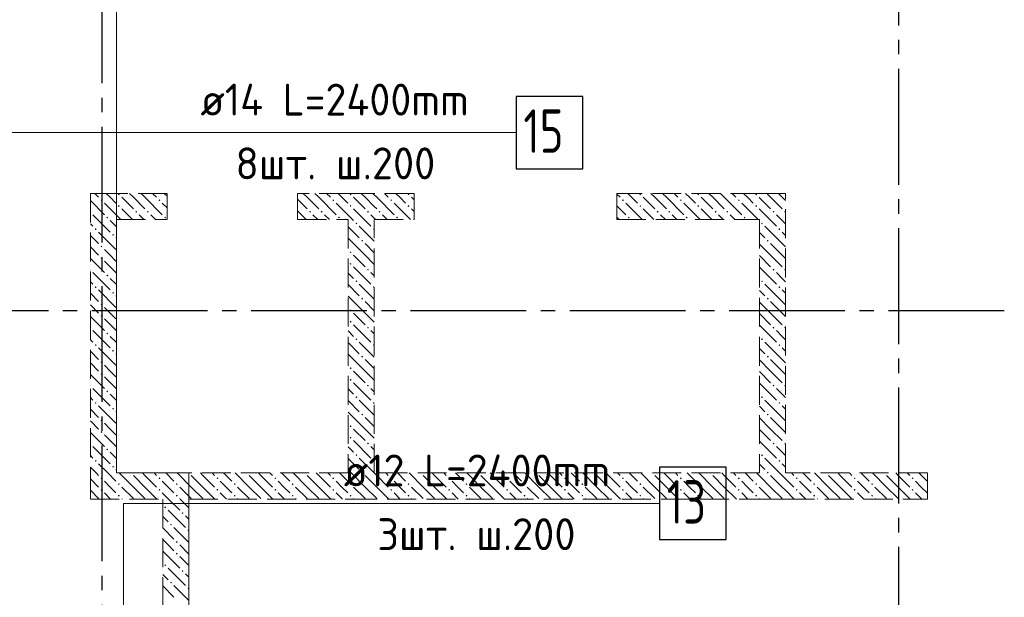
# Model space of a CAD drawing. Header units: millimetres. Extents: x 0 to 43617, y 0 to 59400.
# Tile 20 of 23: x 15756 to 22554, y 44272 to 48259. Entities that reach past the tile are written whole.
import ezdxf

# ---------------------------------------------------------------- set-up
doc = ezdxf.new("R2010")
doc.units = ezdxf.units.MM
doc.linetypes.add('______2', pattern=[270, 200, -70])
doc.linetypes.add('______5', pattern=[1100, 800, -100, 100, -100])
for name, color, linetype, lineweight in [('ДОП Верх по Х', 7, 'Continuous', 25), ('ЖБ Перекрытие верхний уровень', 7, 'Continuous', 35), ('ЖБ Стена верхний уровень', 7, 'Continuous', 35), ('Оси', 40, '______5', 18), ('Позиционная метка номер позиции', 7, 'Continuous', 13)]:
    doc.layers.add(name, color=color, linetype=linetype, lineweight=lineweight)
doc.styles.add('ISOCPEUR', font='txt')

msp = doc.modelspace()

# ---------------------------------------------------------------- hatches: boundary and pattern name
at = {"layer": 'ЖБ Стена верхний уровень', "linetype": 'Continuous', "lineweight": 18, "transparency": 33554687}
for points in [[(16434.5, 47053.1), (16440.9, 47059.6), (16447.4, 47053.1), (16440.9, 47046.6)], [(18034.5, 47053.1), (18040.9, 47059.6), (18047.4, 47053.1), (18040.9, 47046.6)], [(18434.5, 47053.1), (18440.9, 47059.6), (18447.4, 47053.1), (18440.9, 47046.6)], [(20034.5, 47053.1), (20040.9, 47059.6), (20047.4, 47053.1), (20040.9, 47046.6)], [(20434.5, 47053.1), (20440.9, 47059.6), (20447.4, 47053.1), (20440.9, 47046.6)], [(20834.5, 47053.1), (20840.9, 47059.6), (20847.4, 47053.1), (20840.9, 47046.6)], [(16314.5, 47013.1), (16321, 47019.6), (16327.5, 47013.1), (16321, 47006.6)], [(16434.5, 46973.1), (16440.9, 46979.6), (16447.4, 46973.1), (16440.9, 46966.6)], [(16714.5, 47013.1), (16721, 47019.6), (16727.5, 47013.1), (16721, 47006.6)], [(17914.5, 47013.1), (17921, 47019.6), (17927.5, 47013.1), (17921, 47006.6)], [(18034.5, 46973.1), (18040.9, 46979.6), (18047.4, 46973.1), (18040.9, 46966.6)], [(18314.5, 47013.1), (18321, 47019.6), (18327.4, 47013.1), (18321, 47006.6)], [(18434.5, 46973.1), (18440.9, 46979.6), (18447.4, 46973.1), (18440.9, 46966.6)], [(19914.5, 47013.1), (19921, 47019.6), (19927.4, 47013.1), (19921, 47006.6)], [(20034.5, 46973.1), (20040.9, 46979.6), (20047.4, 46973.1), (20040.9, 46966.6)], [(20314.5, 47013.1), (20321, 47019.6), (20327.4, 47013.1), (20321, 47006.6)], [(20434.5, 46973.1), (20440.9, 46979.6), (20447.4, 46973.1), (20440.9, 46966.6)], [(20714.5, 47013.1), (20721, 47019.6), (20727.4, 47013.1), (20721, 47006.6)], [(20834.5, 46973.1), (20840.9, 46979.6), (20847.4, 46973.1), (20840.9, 46966.6)], [(16244, 46936.6), (16247.4, 46933.1), (16244, 46929.7)], [(16554.4, 46933.1), (16560.9, 46939.6), (16567.4, 46933.1), (16560.9, 46926.6)], [(16634.5, 46933.1), (16640.9, 46939.6), (16647.4, 46933.1), (16640.9, 46926.6)], [(17754.4, 46933.1), (17760.9, 46939.6), (17767.4, 46933.1), (17760.9, 46926.6)], [(17834.5, 46933.1), (17840.9, 46939.6), (17847.4, 46933.1), (17840.9, 46926.6)], [(18154.4, 46933.1), (18160.9, 46939.6), (18167.4, 46933.1), (18160.9, 46926.6)], [(18234.5, 46933.1), (18240.9, 46939.6), (18247.4, 46933.1), (18240.9, 46926.6)], [(20154.4, 46933.1), (20160.9, 46939.6), (20167.4, 46933.1), (20160.9, 46926.6)], [(20234.5, 46933.1), (20240.9, 46939.6), (20247.4, 46933.1), (20240.9, 46926.6)], [(20554.4, 46933.1), (20560.9, 46939.6), (20567.4, 46933.1), (20560.9, 46926.6)], [(20634.5, 46933.1), (20640.9, 46939.6), (20647.4, 46933.1), (20640.9, 46926.6)], [(20954.4, 46933.1), (20960.9, 46939.6), (20967.4, 46933.1), (20960.9, 46926.6)], [(21034.5, 46933.1), (21040.9, 46939.6), (21044, 46936.6), (21044, 46929.7), (21040.9, 46926.6)], [(16354.4, 46893.1), (16360.9, 46899.6), (16367.4, 46893.1), (16360.9, 46886.6)], [(16754.4, 46893.1), (16760.9, 46899.6), (16767.4, 46893.1), (16760.9, 46886.6)], [(17954.4, 46893.1), (17960.9, 46899.6), (17967.4, 46893.1), (17960.9, 46886.6)], [(18074.5, 46853.1), (18081, 46859.6), (18087.5, 46853.1), (18081, 46846.6)], [(18354.4, 46893.1), (18360.9, 46899.6), (18367.4, 46893.1), (18360.9, 46886.6)], [(19954.4, 46893.1), (19960.9, 46899.6), (19967.4, 46893.1), (19960.9, 46886.6)], [(20354.4, 46893.1), (20360.9, 46899.6), (20367.4, 46893.1), (20360.9, 46886.6)], [(20754.4, 46893.1), (20760.9, 46899.6), (20767.4, 46893.1), (20760.9, 46886.6)], [(20874.5, 46853.1), (20881, 46859.6), (20887.5, 46853.1), (20881, 46846.6)], [(16274.5, 46813.1), (16281, 46819.6), (16287.5, 46813.1), (16281, 46806.6)], [(16394.5, 46773.1), (16401, 46779.6), (16407.5, 46773.1), (16401, 46766.6)], [(18194.5, 46813.1), (18201, 46819.6), (18204, 46816.6), (18204, 46809.7), (18201, 46806.6)], [(20994.5, 46813.1), (21001, 46819.6), (21007.5, 46813.1), (21001, 46806.6)], [(18114.5, 46733.1), (18121, 46739.6), (18127.5, 46733.1), (18121, 46726.6)], [(20914.5, 46733.1), (20921, 46739.6), (20927.4, 46733.1), (20921, 46726.6)], [(16314.5, 46693.1), (16321, 46699.6), (16327.5, 46693.1), (16321, 46686.6)], [(18034.5, 46653.1), (18040.9, 46659.6), (18047.4, 46653.1), (18040.9, 46646.6)], [(16314.5, 46613.1), (16321, 46619.6), (16327.5, 46613.1), (16321, 46606.6)], [(18034.5, 46573.1), (18040.9, 46579.6), (18047.4, 46573.1), (18040.9, 46566.6)], [(16244, 46536.6), (16247.4, 46533.1), (16244, 46529.7)], [(16354.4, 46493.1), (16360.9, 46499.6), (16367.4, 46493.1), (16360.9, 46486.6)], [(18154.4, 46533.1), (18160.9, 46539.6), (18167.4, 46533.1), (18160.9, 46526.6)], [(20954.4, 46533.1), (20960.9, 46539.6), (20967.4, 46533.1), (20960.9, 46526.6)], [(21034.5, 46533.1), (21040.9, 46539.6), (21044, 46536.6), (21044, 46529.7), (21040.9, 46526.6)], [(18074.5, 46453.1), (18081, 46459.6), (18087.5, 46453.1), (18081, 46446.6)], [(20874.5, 46453.1), (20881, 46459.6), (20887.5, 46453.1), (20881, 46446.6)], [(16274.5, 46413.1), (16281, 46419.6), (16287.5, 46413.1), (16281, 46406.6)], [(16394.5, 46373.1), (16401, 46379.6), (16407.5, 46373.1), (16401, 46366.6)], [(18194.5, 46413.1), (18201, 46419.6), (18204, 46416.6), (18204, 46409.7), (18201, 46406.6)], [(20994.5, 46413.1), (21001, 46419.6), (21007.5, 46413.1), (21001, 46406.6)], [(16314.5, 46293.1), (16321, 46299.6), (16327.5, 46293.1), (16321, 46286.6)], [(18114.5, 46333.1), (18121, 46339.6), (18127.5, 46333.1), (18121, 46326.6)], [(20914.5, 46333.1), (20921, 46339.6), (20927.4, 46333.1), (20921, 46326.6)], [(18034.5, 46253.1), (18040.9, 46259.6), (18047.4, 46253.1), (18040.9, 46246.6)], [(16314.5, 46213.1), (16321, 46219.6), (16327.5, 46213.1), (16321, 46206.6)], [(18034.5, 46173.1), (18040.9, 46179.6), (18047.4, 46173.1), (18040.9, 46166.6)], [(16244, 46136.6), (16247.4, 46133.1), (16244, 46129.7)], [(16354.4, 46093.1), (16360.9, 46099.6), (16367.4, 46093.1), (16360.9, 46086.6)], [(18154.4, 46133.1), (18160.9, 46139.6), (18167.4, 46133.1), (18160.9, 46126.6)], [(20954.4, 46133.1), (20960.9, 46139.6), (20967.4, 46133.1), (20960.9, 46126.6)], [(21034.5, 46133.1), (21040.9, 46139.6), (21044, 46136.6), (21044, 46129.7), (21040.9, 46126.6)], [(18074.5, 46053.1), (18081, 46059.6), (18087.5, 46053.1), (18081, 46046.6)], [(20874.5, 46053.1), (20881, 46059.6), (20887.5, 46053.1), (20881, 46046.6)], [(16274.5, 46013.1), (16281, 46019.6), (16287.5, 46013.1), (16281, 46006.6)], [(16394.5, 45973.1), (16401, 45979.6), (16407.5, 45973.1), (16401, 45966.6)], [(18194.5, 46013.1), (18201, 46019.6), (18204, 46016.6), (18204, 46009.7), (18201, 46006.6)], [(20994.5, 46013.1), (21001, 46019.6), (21007.5, 46013.1), (21001, 46006.6)], [(16314.5, 45893.1), (16321, 45899.6), (16327.5, 45893.1), (16321, 45886.6)], [(18114.5, 45933.1), (18121, 45939.6), (18127.5, 45933.1), (18121, 45926.6)], [(20914.5, 45933.1), (20921, 45939.6), (20927.4, 45933.1), (20921, 45926.6)], [(16314.5, 45813.1), (16321, 45819.6), (16327.5, 45813.1), (16321, 45806.6)], [(18034.5, 45853.1), (18040.9, 45859.6), (18047.4, 45853.1), (18040.9, 45846.6)], [(18034.5, 45773.1), (18040.9, 45779.6), (18047.4, 45773.1), (18040.9, 45766.6)], [(16244, 45736.6), (16247.4, 45733.1), (16244, 45729.7)], [(16354.4, 45693.1), (16360.9, 45699.6), (16367.4, 45693.1), (16360.9, 45686.6)], [(18154.4, 45733.1), (18160.9, 45739.6), (18167.4, 45733.1), (18160.9, 45726.6)], [(20954.4, 45733.1), (20960.9, 45739.6), (20967.4, 45733.1), (20960.9, 45726.6)], [(21034.5, 45733.1), (21040.9, 45739.6), (21044, 45736.6), (21044, 45729.7), (21040.9, 45726.6)], [(16274.5, 45613.1), (16281, 45619.6), (16287.5, 45613.1), (16281, 45606.6)], [(18074.5, 45653.1), (18081, 45659.6), (18087.5, 45653.1), (18081, 45646.6)], [(18194.5, 45613.1), (18201, 45619.6), (18204, 45616.6), (18204, 45609.7), (18201, 45606.6)], [(20874.5, 45653.1), (20881, 45659.6), (20887.5, 45653.1), (20881, 45646.6)], [(20994.5, 45613.1), (21001, 45619.6), (21007.5, 45613.1), (21001, 45606.6)], [(16394.5, 45573.1), (16401, 45579.6), (16407.5, 45573.1), (16401, 45566.6)], [(16314.5, 45493.1), (16321, 45499.6), (16327.5, 45493.1), (16321, 45486.6)], [(18114.5, 45533.1), (18121, 45539.6), (18127.5, 45533.1), (18121, 45526.6)], [(20914.5, 45533.1), (20921, 45539.6), (20927.4, 45533.1), (20921, 45526.6)], [(16314.5, 45413.1), (16321, 45419.6), (16327.5, 45413.1), (16321, 45406.6)], [(18034.5, 45453.1), (18040.9, 45459.6), (18047.4, 45453.1), (18040.9, 45446.6)], [(18034.5, 45373.1), (18040.9, 45379.6), (18047.4, 45373.1), (18040.9, 45366.6)], [(16244, 45336.6), (16247.4, 45333.1), (16244, 45329.7)], [(16354.4, 45293.1), (16360.9, 45299.6), (16367.4, 45293.1), (16360.9, 45286.6)], [(18154.4, 45333.1), (18160.9, 45339.6), (18167.4, 45333.1), (18160.9, 45326.6)], [(20954.4, 45333.1), (20960.9, 45339.6), (20967.4, 45333.1), (20960.9, 45326.6)], [(21034.5, 45333.1), (21040.9, 45339.6), (21044, 45336.6), (21044, 45329.7), (21040.9, 45326.6)], [(16274.5, 45213.1), (16281, 45219.6), (16287.5, 45213.1), (16281, 45206.6)], [(18074.5, 45253.1), (18081, 45259.6), (18087.5, 45253.1), (18081, 45246.6)], [(18194.5, 45213.1), (18201, 45219.6), (18204, 45216.6), (18204, 45209.7), (18201, 45206.6)], [(20874.5, 45253.1), (20881, 45259.6), (20887.5, 45253.1), (20881, 45246.6)], [(20994.5, 45213.1), (21001, 45219.6), (21007.5, 45213.1), (21001, 45206.6)], [(16394.5, 45173.1), (16401, 45179.6), (16407.5, 45173.1), (16401, 45166.6)], [(18114.5, 45133.1), (18121, 45139.6), (18127.5, 45133.1), (18124.3, 45130), (18117.6, 45130)], [(20914.5, 45133.1), (20921, 45139.6), (20927.4, 45133.1), (20921, 45126.6)], [(16314.5, 45093.1), (16321, 45099.6), (16327.5, 45093.1), (16321, 45086.6)], [(16524.3, 45130), (16521, 45126.6), (16517.6, 45130)], [(16714.5, 45093.1), (16721, 45099.6), (16727.5, 45093.1), (16721, 45086.6)], [(16924.3, 45130), (16921, 45126.6), (16917.6, 45130)], [(17114.5, 45093.1), (17121, 45099.6), (17127.5, 45093.1), (17121, 45086.6)], [(17324.3, 45130), (17321, 45126.6), (17317.6, 45130)], [(17514.5, 45093.1), (17521, 45099.6), (17527.5, 45093.1), (17521, 45086.6)], [(17724.3, 45130), (17721, 45126.6), (17717.6, 45130)], [(17914.5, 45093.1), (17921, 45099.6), (17927.5, 45093.1), (17921, 45086.6)], [(18124.3, 45130), (18121, 45126.6), (18117.6, 45130)], [(18314.5, 45093.1), (18321, 45099.6), (18327.4, 45093.1), (18321, 45086.6)], [(18524.3, 45130), (18521, 45126.6), (18517.6, 45130)], [(18714.5, 45093.1), (18721, 45099.6), (18727.4, 45093.1), (18721, 45086.6)], [(18924.3, 45130), (18921, 45126.6), (18917.6, 45130)], [(19114.5, 45093.1), (19121, 45099.6), (19127.4, 45093.1), (19121, 45086.6)], [(19324.3, 45130), (19321, 45126.6), (19317.6, 45130)], [(19514.5, 45093.1), (19521, 45099.6), (19527.4, 45093.1), (19521, 45086.6)], [(19724.3, 45130), (19721, 45126.6), (19717.6, 45130)], [(19914.5, 45093.1), (19921, 45099.6), (19927.4, 45093.1), (19921, 45086.6)], [(20124.3, 45130), (20121, 45126.6), (20117.6, 45130)], [(20314.5, 45093.1), (20321, 45099.6), (20327.4, 45093.1), (20321, 45086.6)], [(20524.3, 45130), (20521, 45126.6), (20517.6, 45130)], [(20714.5, 45093.1), (20721, 45099.6), (20727.4, 45093.1), (20721, 45086.6)], [(21114.5, 45093.1), (21121, 45099.6), (21127.4, 45093.1), (21121, 45086.6)], [(21324.3, 45130), (21321, 45126.6), (21317.6, 45130)], [(21514.5, 45093.1), (21521, 45099.6), (21527.4, 45093.1), (21521, 45086.6)], [(21724.3, 45130), (21721, 45126.6), (21717.6, 45130)], [(21914.5, 45093.1), (21921, 45099.6), (21927.4, 45093.1), (21921, 45086.6)], [(16314.5, 45013.1), (16321, 45019.6), (16327.5, 45013.1), (16321, 45006.6)], [(16434.5, 45053.1), (16440.9, 45059.6), (16447.4, 45053.1), (16440.9, 45046.6)], [(16714.5, 45013.1), (16721, 45019.6), (16727.5, 45013.1), (16721, 45006.6)], [(16834.5, 45053.1), (16840.9, 45059.6), (16847.4, 45053.1), (16840.9, 45046.6)], [(17114.5, 45013.1), (17121, 45019.6), (17127.5, 45013.1), (17121, 45006.6)], [(17234.5, 45053.1), (17240.9, 45059.6), (17247.4, 45053.1), (17240.9, 45046.6)], [(17514.5, 45013.1), (17521, 45019.6), (17527.5, 45013.1), (17521, 45006.6)], [(17634.5, 45053.1), (17640.9, 45059.6), (17647.4, 45053.1), (17640.9, 45046.6)], [(17914.5, 45013.1), (17921, 45019.6), (17927.5, 45013.1), (17921, 45006.6)], [(18034.5, 45053.1), (18040.9, 45059.6), (18047.4, 45053.1), (18040.9, 45046.6)], [(18314.5, 45013.1), (18321, 45019.6), (18327.4, 45013.1), (18321, 45006.6)], [(18434.5, 45053.1), (18440.9, 45059.6), (18447.4, 45053.1), (18440.9, 45046.6)], [(18714.5, 45013.1), (18721, 45019.6), (18727.4, 45013.1), (18721, 45006.6)], [(18834.5, 45053.1), (18840.9, 45059.6), (18847.4, 45053.1), (18840.9, 45046.6)], [(19114.5, 45013.1), (19121, 45019.6), (19127.4, 45013.1), (19121, 45006.6)], [(19234.5, 45053.1), (19240.9, 45059.6), (19247.4, 45053.1), (19240.9, 45046.6)], [(19514.5, 45013.1), (19521, 45019.6), (19527.4, 45013.1), (19521, 45006.6)], [(19634.5, 45053.1), (19640.9, 45059.6), (19647.4, 45053.1), (19640.9, 45046.6)], [(19914.5, 45013.1), (19921, 45019.6), (19927.4, 45013.1), (19921, 45006.6)], [(20034.5, 45053.1), (20040.9, 45059.6), (20047.4, 45053.1), (20040.9, 45046.6)], [(20314.5, 45013.1), (20321, 45019.6), (20327.4, 45013.1), (20321, 45006.6)], [(20434.5, 45053.1), (20440.9, 45059.6), (20447.4, 45053.1), (20440.9, 45046.6)], [(20714.5, 45013.1), (20721, 45019.6), (20727.4, 45013.1), (20721, 45006.6)], [(20834.5, 45053.1), (20840.9, 45059.6), (20847.4, 45053.1), (20840.9, 45046.6)], [(21114.5, 45013.1), (21121, 45019.6), (21127.4, 45013.1), (21121, 45006.6)], [(21234.5, 45053.1), (21240.9, 45059.6), (21247.4, 45053.1), (21240.9, 45046.6)], [(21514.5, 45013.1), (21521, 45019.6), (21527.4, 45013.1), (21521, 45006.6)], [(21634.5, 45053.1), (21640.9, 45059.6), (21647.4, 45053.1), (21640.9, 45046.6)], [(21914.5, 45013.1), (21921, 45019.6), (21927.4, 45013.1), (21921, 45006.6)], [(16434.5, 44973.1), (16440.9, 44979.6), (16447.4, 44973.1), (16440.9, 44966.6)], [(16834.5, 44973.1), (16840.9, 44979.6), (16847.4, 44973.1), (16840.9, 44966.6)], [(17234.5, 44973.1), (17240.9, 44979.6), (17247.4, 44973.1), (17240.9, 44966.6)], [(17634.5, 44973.1), (17640.9, 44979.6), (17647.4, 44973.1), (17640.9, 44966.6)], [(18034.5, 44973.1), (18040.9, 44979.6), (18047.4, 44973.1), (18040.9, 44966.6)], [(18434.5, 44973.1), (18440.9, 44979.6), (18447.4, 44973.1), (18440.9, 44966.6)], [(18834.5, 44973.1), (18840.9, 44979.6), (18847.4, 44973.1), (18840.9, 44966.6)], [(19234.5, 44973.1), (19240.9, 44979.6), (19247.4, 44973.1), (19240.9, 44966.6)], [(19634.5, 44973.1), (19640.9, 44979.6), (19647.4, 44973.1), (19640.9, 44966.6)], [(20034.5, 44973.1), (20040.9, 44979.6), (20047.4, 44973.1), (20040.9, 44966.6)], [(20434.5, 44973.1), (20440.9, 44979.6), (20447.4, 44973.1), (20440.9, 44966.6)], [(20834.5, 44973.1), (20840.9, 44979.6), (20847.4, 44973.1), (20840.9, 44966.6)], [(21234.5, 44973.1), (21240.9, 44979.6), (21247.4, 44973.1), (21240.9, 44966.6)], [(21634.5, 44973.1), (21640.9, 44979.6), (21647.4, 44973.1), (21640.9, 44966.6)], [(16754.4, 44893.1), (16760.9, 44899.6), (16767.4, 44893.1), (16760.9, 44886.6)], [(16874.5, 44853.1), (16881, 44859.6), (16887.5, 44853.1), (16881, 44846.6)], [(16794.5, 44773.1), (16801, 44779.6), (16807.5, 44773.1), (16801, 44766.6)], [(16914.5, 44733.1), (16921, 44739.6), (16924, 44736.6), (16924, 44729.7), (16921, 44726.6)], [(16834.5, 44653.1), (16840.9, 44659.6), (16847.4, 44653.1), (16840.9, 44646.6)], [(16834.5, 44573.1), (16840.9, 44579.6), (16847.4, 44573.1), (16840.9, 44566.6)], [(16754.4, 44493.1), (16760.9, 44499.6), (16767.4, 44493.1), (16760.9, 44486.6)], [(16874.5, 44453.1), (16881, 44459.6), (16887.5, 44453.1), (16881, 44446.6)], [(16794.5, 44373.1), (16801, 44379.6), (16807.5, 44373.1), (16801, 44366.6)], [(16914.5, 44333.1), (16921, 44339.6), (16924, 44336.6), (16924, 44329.7), (16921, 44326.6)]]:
    msp.add_hatch(color=7, dxfattribs=at).paths.add_polyline_path(points, flags=16)

# ---------------------------------------------------------------- linework, layer by layer
at = {"layer": 'ДОП Верх по Х', "color": 7, "linetype": 'Continuous', "lineweight": 13, "transparency": 33554687}
for p, q in [((16984, 47480), (19114, 47480)), ((17974, 44920), (20082, 44920))]:
    msp.add_line(p, q, dxfattribs=at)
at = {"layer": 'ДОП Верх по Х', "color": 7, "linetype": 'Continuous', "lineweight": 25, "transparency": 33554687}
for points in [[(19184, 47230), (19644, 47230), (19644, 47730), (19184, 47730), (19184, 47230)], [(20174, 44670), (20634, 44670), (20634, 45170), (20174, 45170), (20174, 44670)]]:
    msp.add_lwpolyline(points, dxfattribs=at)
at = {"layer": 'ЖБ Перекрытие верхний уровень', "color": 7, "linetype": 'Continuous', "lineweight": 18, "transparency": 33554687}
for p, q in [((16424, 45130), (16424, 50080)), ((16924, 45130), (16424, 45130)), ((16924, 42420), (16924, 45130))]:
    msp.add_line(p, q, dxfattribs=at)
at = {"layer": 'ЖБ Стена верхний уровень', "color": 251, "linetype": '______2', "lineweight": 13, "true_color": 0x656565, "transparency": 33554687}
for p, q in [((16424, 47060), (16244, 47060)), ((16244, 47060), (16244, 45130)), ((16774, 47060), (16424, 47060)), ((16774, 47060), (16774, 46880)), ((17674, 46880), (17674, 47060)), ((18024, 47060), (17674, 47060)), ((18204, 47060), (18024, 47060)), ((18479, 47060), (18204, 47060)), ((18479, 47060), (18479, 46880)), ((19879, 46880), (19879, 47060)), ((20864, 47060), (19879, 47060)), ((21044, 47060), (20864, 47060)), ((21044, 45130), (21044, 47060)), ((16424, 45130), (16424, 46880)), ((16424, 46880), (16774, 46880)), ((17674, 46880), (18024, 46880)), ((18024, 46880), (18024, 45130)), ((18204, 46880), (18479, 46880)), ((18204, 45130), (18204, 46880)), ((19879, 46880), (20864, 46880)), ((20864, 46880), (20864, 45130)), ((16244, 45130), (16244, 44950)), ((18024, 45130), (16424, 45130)), ((20864, 45130), (18204, 45130)), ((22024, 45130), (21044, 45130)), ((22024, 44950), (22024, 45130)), ((16244, 44950), (16744, 44950)), ((16744, 44950), (16744, 42420)), ((16924, 44950), (18024, 44950)), ((16924, 42420), (16924, 44950)), ((18024, 44950), (20864, 44950)), ((20864, 44950), (21044, 44950)), ((21044, 44950), (22024, 44950))]:
    msp.add_line(p, q, dxfattribs=at)
at = {"layer": 'ЖБ Стена верхний уровень', "color": 9, "linetype": 'Continuous', "lineweight": 18, "true_color": 0xc7c7c7, "transparency": 33554687}
for p, q in [((16274.1, 47060), (16301, 47033.1)), ((16381, 47033.1), (16354.1, 47060)), ((16540.9, 47033.1), (16514.1, 47060)), ((16594.1, 47060), (16621, 47033.1)), ((16674.1, 47060), (16701, 47033.1)), ((16774, 47040.1), (16754.1, 47060)), ((17740.9, 47033.1), (17714.1, 47060)), ((17794.1, 47060), (17821, 47033.1)), ((17874.1, 47060), (17901, 47033.1)), ((17981, 47033.1), (17954.1, 47060)), ((18140.9, 47033.1), (18114.1, 47060)), ((18194.1, 47060), (18204, 47050.1)), ((18204, 47050.1), (18221, 47033.1)), ((18274.1, 47060), (18301, 47033.1)), ((18381, 47033.1), (18354.1, 47060)), ((19879, 47055.1), (19901, 47033.1)), ((19981, 47033.1), (19954.1, 47060)), ((20140.9, 47033.1), (20114.1, 47060)), ((20194.1, 47060), (20221, 47033.1)), ((20274.1, 47060), (20301, 47033.1)), ((20381, 47033.1), (20354.1, 47060)), ((20540.9, 47033.1), (20514.1, 47060)), ((20594.1, 47060), (20621, 47033.1)), ((20674.1, 47060), (20701, 47033.1)), ((20781, 47033.1), (20754.1, 47060)), ((20940.9, 47033.1), (20914.1, 47060)), ((20994.1, 47060), (21021, 47033.1)), ((16244, 47010.1), (16340.9, 46913.1)), ((16340.9, 46993.1), (16424, 46910.1)), ((16421, 46993.1), (16381, 47033.1)), ((16460.9, 47033.1), (16540.9, 46953.1)), ((16540.9, 47033.1), (16621, 46953.1)), ((16621, 47033.1), (16740.9, 46913.1)), ((16740.9, 46993.1), (16774, 46960.1)), ((17674, 47020.1), (17740.9, 46953.1)), ((17740.9, 47033.1), (17821, 46953.1)), ((17821, 47033.1), (17940.9, 46913.1)), ((17940.9, 46993.1), (18024, 46910.1)), ((18021, 46993.1), (17981, 47033.1)), ((18060.9, 47033.1), (18140.9, 46953.1)), ((18140.9, 47033.1), (18204, 46970.1)), ((18221, 47033.1), (18340.9, 46913.1)), ((18421, 46993.1), (18381, 47033.1)), ((18460.9, 47033.1), (18479, 47015.1)), ((19879, 46975.1), (19940.9, 46913.1)), ((19940.9, 46993.1), (20054.1, 46880)), ((20021, 46993.1), (19981, 47033.1)), ((20060.9, 47033.1), (20140.9, 46953.1)), ((20140.9, 47033.1), (20221, 46953.1)), ((20221, 47033.1), (20340.9, 46913.1)), ((20340.9, 46993.1), (20454.1, 46880)), ((20421, 46993.1), (20381, 47033.1)), ((20460.9, 47033.1), (20540.9, 46953.1)), ((20540.9, 47033.1), (20621, 46953.1)), ((20621, 47033.1), (20740.9, 46913.1)), ((20740.9, 46993.1), (20854.1, 46880)), ((20821, 46993.1), (20781, 47033.1)), ((20860.9, 47033.1), (20864, 47030.1)), ((20864, 47030.1), (20940.9, 46953.1)), ((20940.9, 47033.1), (21021, 46953.1)), ((21021, 47033.1), (21044, 47010.1)), ((16260.9, 46913.1), (16381, 46793.1)), ((17674, 46940.1), (17734.1, 46880)), ((17814.1, 46880), (17781, 46913.1)), ((17860.9, 46913.1), (17894.1, 46880)), ((18024, 46910.1), (18060.9, 46873.1)), ((18060.9, 46953.1), (18181, 46833.1)), ((18204, 46890.1), (18181, 46913.1)), ((18204, 46970.1), (18221, 46953.1)), ((18460.9, 46953.1), (18479, 46935.1)), ((20060.9, 46953.1), (20134.1, 46880)), ((20214.1, 46880), (20181, 46913.1)), ((20260.9, 46913.1), (20294.1, 46880)), ((20460.9, 46953.1), (20534.1, 46880)), ((20614.1, 46880), (20581, 46913.1)), ((20660.9, 46913.1), (20694.1, 46880)), ((20860.9, 46953.1), (20864, 46950.1)), ((20864, 46950.1), (20981, 46833.1)), ((21021, 46873.1), (20981, 46913.1)), ((16260.9, 46833.1), (16244, 46850.1)), ((16381, 46873.1), (16424, 46830.1)), ((19879, 46895.1), (19894.1, 46880)), ((21044, 46850.1), (21021, 46873.1)), ((16244, 46770.1), (16301, 46713.1)), ((16301, 46793.1), (16421, 46673.1)), ((18024, 46830.1), (18101, 46753.1)), ((18204, 46730.1), (18101, 46833.1)), ((20864, 46790.1), (20901, 46753.1)), ((21021, 46713.1), (20901, 46833.1)), ((21021, 46793.1), (21044, 46770.1)), ((16424, 46750.1), (16421, 46753.1)), ((18140.9, 46633.1), (18024, 46750.1)), ((18140.9, 46713.1), (18204, 46650.1)), ((20940.9, 46633.1), (20864, 46710.1)), ((20940.9, 46713.1), (21021, 46633.1)), ((21021, 46713.1), (21044, 46690.1)), ((16244, 46690.1), (16301, 46633.1)), ((16381, 46633.1), (16340.9, 46673.1)), ((16421, 46593.1), (16381, 46633.1)), ((18060.9, 46633.1), (18140.9, 46553.1)), ((18140.9, 46633.1), (18204, 46570.1)), ((20940.9, 46633.1), (21021, 46553.1)), ((21021, 46633.1), (21044, 46610.1)), ((16244, 46610.1), (16340.9, 46513.1)), ((16340.9, 46593.1), (16424, 46510.1)), ((20864, 46630.1), (20940.9, 46553.1)), ((16260.9, 46513.1), (16381, 46393.1)), ((18024, 46510.1), (18060.9, 46473.1)), ((18060.9, 46553.1), (18181, 46433.1)), ((18204, 46490.1), (18181, 46513.1)), ((20864, 46550.1), (20981, 46433.1)), ((21021, 46473.1), (20981, 46513.1)), ((16260.9, 46433.1), (16244, 46450.1)), ((16381, 46473.1), (16424, 46430.1)), ((18024, 46430.1), (18101, 46353.1)), ((18204, 46330.1), (18101, 46433.1)), ((21021, 46313.1), (20901, 46433.1)), ((21044, 46450.1), (21021, 46473.1)), ((16244, 46370.1), (16301, 46313.1)), ((16301, 46393.1), (16421, 46273.1)), ((20864, 46390.1), (20901, 46353.1)), ((21021, 46393.1), (21044, 46370.1)), ((16424, 46350.1), (16421, 46353.1)), ((18140.9, 46233.1), (18024, 46350.1)), ((18140.9, 46313.1), (18204, 46250.1)), ((20940.9, 46233.1), (20864, 46310.1)), ((20940.9, 46313.1), (21021, 46233.1)), ((21021, 46313.1), (21044, 46290.1)), ((16244, 46290.1), (16301, 46233.1)), ((16381, 46233.1), (16340.9, 46273.1)), ((16421, 46193.1), (16381, 46233.1)), ((18060.9, 46233.1), (18140.9, 46153.1)), ((18140.9, 46233.1), (18204, 46170.1)), ((20864, 46230.1), (20940.9, 46153.1)), ((20940.9, 46233.1), (21021, 46153.1)), ((21021, 46233.1), (21044, 46210.1)), ((16244, 46210.1), (16340.9, 46113.1)), ((16340.9, 46193.1), (16424, 46110.1)), ((16260.9, 46113.1), (16381, 45993.1)), ((18024, 46110.1), (18060.9, 46073.1)), ((18060.9, 46153.1), (18181, 46033.1)), ((18204, 46090.1), (18181, 46113.1)), ((20864, 46150.1), (20981, 46033.1)), ((21021, 46073.1), (20981, 46113.1)), ((16260.9, 46033.1), (16244, 46050.1)), ((16381, 46073.1), (16424, 46030.1)), ((18024, 46030.1), (18101, 45953.1)), ((18204, 45930.1), (18101, 46033.1)), ((21021, 45913.1), (20901, 46033.1)), ((21044, 46050.1), (21021, 46073.1)), ((16244, 45970.1), (16301, 45913.1)), ((16301, 45993.1), (16421, 45873.1)), ((16424, 45950.1), (16421, 45953.1)), ((20864, 45990.1), (20901, 45953.1)), ((21021, 45993.1), (21044, 45970.1)), ((16244, 45890.1), (16301, 45833.1)), ((18140.9, 45833.1), (18024, 45950.1)), ((18140.9, 45913.1), (18204, 45850.1)), ((20940.9, 45833.1), (20864, 45910.1)), ((20940.9, 45913.1), (21021, 45833.1)), ((21021, 45913.1), (21044, 45890.1)), ((16381, 45833.1), (16340.9, 45873.1)), ((16421, 45793.1), (16381, 45833.1)), ((18060.9, 45833.1), (18140.9, 45753.1)), ((18140.9, 45833.1), (18204, 45770.1)), ((20864, 45830.1), (20940.9, 45753.1)), ((20940.9, 45833.1), (21021, 45753.1)), ((21021, 45833.1), (21044, 45810.1)), ((16244, 45810.1), (16340.9, 45713.1)), ((16340.9, 45793.1), (16424, 45710.1)), ((18060.9, 45753.1), (18181, 45633.1)), ((20864, 45750.1), (20981, 45633.1)), ((16260.9, 45713.1), (16381, 45593.1)), ((18024, 45710.1), (18060.9, 45673.1)), ((18204, 45690.1), (18181, 45713.1)), ((21021, 45673.1), (20981, 45713.1)), ((16260.9, 45633.1), (16244, 45650.1)), ((16381, 45673.1), (16424, 45630.1)), ((18024, 45630.1), (18101, 45553.1)), ((18204, 45530.1), (18101, 45633.1)), ((21021, 45513.1), (20901, 45633.1)), ((21044, 45650.1), (21021, 45673.1)), ((16244, 45570.1), (16301, 45513.1)), ((16301, 45593.1), (16421, 45473.1)), ((16424, 45550.1), (16421, 45553.1)), ((18140.9, 45433.1), (18024, 45550.1)), ((20864, 45590.1), (20901, 45553.1)), ((21021, 45593.1), (21044, 45570.1)), ((16244, 45490.1), (16301, 45433.1)), ((18140.9, 45513.1), (18204, 45450.1)), ((20940.9, 45433.1), (20864, 45510.1)), ((20940.9, 45513.1), (21021, 45433.1)), ((21021, 45513.1), (21044, 45490.1)), ((16244, 45410.1), (16340.9, 45313.1)), ((16381, 45433.1), (16340.9, 45473.1)), ((16421, 45393.1), (16381, 45433.1)), ((18060.9, 45433.1), (18140.9, 45353.1)), ((18140.9, 45433.1), (18204, 45370.1)), ((20864, 45430.1), (20940.9, 45353.1)), ((20940.9, 45433.1), (21021, 45353.1)), ((21021, 45433.1), (21044, 45410.1)), ((16340.9, 45393.1), (16424, 45310.1)), ((18060.9, 45353.1), (18181, 45233.1)), ((20864, 45350.1), (20981, 45233.1)), ((16260.9, 45313.1), (16381, 45193.1)), ((16381, 45273.1), (16424, 45230.1)), ((18024, 45310.1), (18060.9, 45273.1)), ((18204, 45290.1), (18181, 45313.1)), ((21021, 45273.1), (20981, 45313.1)), ((21044, 45250.1), (21021, 45273.1)), ((16260.9, 45233.1), (16244, 45250.1)), ((18024, 45230.1), (18101, 45153.1)), ((18204, 45130.1), (18101, 45233.1)), ((21021, 45113.1), (20901, 45233.1)), ((16244, 45170.1), (16284.1, 45130)), ((16301, 45193.1), (16364.1, 45130)), ((16424, 45150.1), (16421, 45153.1)), ((18044.1, 45130), (18024, 45150.1)), ((20864, 45190.1), (20901, 45153.1)), ((21021, 45193.1), (21044, 45170.1)), ((16244, 45090.1), (16301, 45033.1)), ((16284.1, 45130), (16301, 45113.1)), ((16381, 45033.1), (16340.9, 45073.1)), ((16364.1, 45130), (16421, 45073.1)), ((16540.9, 45033.1), (16444.1, 45130)), ((16540.9, 45113.1), (16621, 45033.1)), ((16621, 45113.1), (16604.1, 45130)), ((16621, 45113.1), (16701, 45033.1)), ((16684.1, 45130), (16701, 45113.1)), ((16781, 45033.1), (16740.9, 45073.1)), ((16764.1, 45130), (16821, 45073.1)), ((16940.9, 45033.1), (16844.1, 45130)), ((16940.9, 45113.1), (17021, 45033.1)), ((17021, 45113.1), (17004.1, 45130)), ((17021, 45113.1), (17101, 45033.1)), ((17084.1, 45130), (17101, 45113.1)), ((17181, 45033.1), (17140.9, 45073.1)), ((17164.1, 45130), (17221, 45073.1)), ((17340.9, 45033.1), (17244.1, 45130)), ((17340.9, 45113.1), (17421, 45033.1)), ((17421, 45113.1), (17404.1, 45130)), ((17421, 45113.1), (17501, 45033.1)), ((17484.1, 45130), (17501, 45113.1)), ((17581, 45033.1), (17540.9, 45073.1)), ((17564.1, 45130), (17621, 45073.1)), ((17740.9, 45033.1), (17644.1, 45130)), ((17740.9, 45113.1), (17821, 45033.1)), ((17821, 45113.1), (17804.1, 45130)), ((17821, 45113.1), (17901, 45033.1)), ((17884.1, 45130), (17901, 45113.1)), ((17981, 45033.1), (17940.9, 45073.1)), ((17964.1, 45130), (18021, 45073.1)), ((18140.9, 45033.1), (18044.1, 45130)), ((18140.9, 45113.1), (18221, 45033.1)), ((18221, 45113.1), (18204.1, 45130)), ((18221, 45113.1), (18301, 45033.1)), ((18284.1, 45130), (18301, 45113.1)), ((18381, 45033.1), (18340.9, 45073.1)), ((18364.1, 45130), (18421, 45073.1)), ((18540.9, 45033.1), (18444.1, 45130)), ((18540.9, 45113.1), (18621, 45033.1)), ((18621, 45113.1), (18604.1, 45130)), ((18621, 45113.1), (18701, 45033.1)), ((18684.1, 45130), (18701, 45113.1)), ((18781, 45033.1), (18740.9, 45073.1)), ((18764.1, 45130), (18821, 45073.1)), ((18940.9, 45033.1), (18844.1, 45130)), ((18940.9, 45113.1), (19021, 45033.1)), ((19021, 45113.1), (19004.1, 45130)), ((19021, 45113.1), (19101, 45033.1)), ((19084.1, 45130), (19101, 45113.1)), ((19181, 45033.1), (19140.9, 45073.1)), ((19164.1, 45130), (19221, 45073.1)), ((19340.9, 45033.1), (19244.1, 45130)), ((19340.9, 45113.1), (19421, 45033.1)), ((19421, 45113.1), (19404.1, 45130)), ((19421, 45113.1), (19501, 45033.1)), ((19484.1, 45130), (19501, 45113.1)), ((19581, 45033.1), (19540.9, 45073.1)), ((19564.1, 45130), (19621, 45073.1)), ((19740.9, 45033.1), (19644.1, 45130)), ((19740.9, 45113.1), (19821, 45033.1)), ((19821, 45113.1), (19804.1, 45130)), ((19821, 45113.1), (19901, 45033.1)), ((19884.1, 45130), (19901, 45113.1)), ((19981, 45033.1), (19940.9, 45073.1)), ((19964.1, 45130), (20021, 45073.1)), ((20140.9, 45033.1), (20044.1, 45130)), ((20140.9, 45113.1), (20221, 45033.1)), ((20221, 45113.1), (20204.1, 45130)), ((20221, 45113.1), (20301, 45033.1)), ((20284.1, 45130), (20301, 45113.1)), ((20381, 45033.1), (20340.9, 45073.1)), ((20364.1, 45130), (20421, 45073.1)), ((20540.9, 45033.1), (20444.1, 45130)), ((20540.9, 45113.1), (20621, 45033.1)), ((20621, 45113.1), (20604.1, 45130)), ((20621, 45113.1), (20701, 45033.1)), ((20684.1, 45130), (20701, 45113.1)), ((20781, 45033.1), (20740.9, 45073.1)), ((20764.1, 45130), (20821, 45073.1)), ((20864, 45110.1), (20844.1, 45130)), ((20940.9, 45033.1), (20864, 45110.1)), ((20940.9, 45113.1), (21021, 45033.1)), ((21021, 45113.1), (21044, 45090.1)), ((21044, 45090.1), (21101, 45033.1)), ((21084.1, 45130), (21101, 45113.1)), ((21181, 45033.1), (21140.9, 45073.1)), ((21164.1, 45130), (21221, 45073.1)), ((21340.9, 45033.1), (21244.1, 45130)), ((21340.9, 45113.1), (21421, 45033.1)), ((21421, 45113.1), (21404.1, 45130)), ((21421, 45113.1), (21501, 45033.1)), ((21484.1, 45130), (21501, 45113.1)), ((21581, 45033.1), (21540.9, 45073.1)), ((21564.1, 45130), (21621, 45073.1)), ((21740.9, 45033.1), (21644.1, 45130)), ((21740.9, 45113.1), (21821, 45033.1)), ((21821, 45113.1), (21804.1, 45130)), ((21821, 45113.1), (21901, 45033.1)), ((21884.1, 45130), (21901, 45113.1)), ((21981, 45033.1), (21940.9, 45073.1)), ((21964.1, 45130), (22021, 45073.1)), ((16244, 45010.1), (16304.1, 44950)), ((16421, 44993.1), (16381, 45033.1)), ((16460.9, 45033.1), (16540.9, 44953.1)), ((16540.9, 45033.1), (16621, 44953.1)), ((16621, 45033.1), (16704.1, 44950)), ((16821, 44993.1), (16781, 45033.1)), ((16860.9, 45033.1), (16940.9, 44953.1)), ((16940.9, 45033.1), (17021, 44953.1)), ((17021, 45033.1), (17104.1, 44950)), ((17221, 44993.1), (17181, 45033.1)), ((17260.9, 45033.1), (17340.9, 44953.1)), ((17340.9, 45033.1), (17421, 44953.1)), ((17421, 45033.1), (17504.1, 44950)), ((17621, 44993.1), (17581, 45033.1)), ((17660.9, 45033.1), (17740.9, 44953.1)), ((17740.9, 45033.1), (17821, 44953.1)), ((17821, 45033.1), (17904.1, 44950)), ((18021, 44993.1), (17981, 45033.1)), ((18060.9, 45033.1), (18140.9, 44953.1)), ((18140.9, 45033.1), (18221, 44953.1)), ((18221, 45033.1), (18304.1, 44950)), ((18421, 44993.1), (18381, 45033.1)), ((18460.9, 45033.1), (18540.9, 44953.1)), ((18540.9, 45033.1), (18621, 44953.1)), ((18621, 45033.1), (18704.1, 44950)), ((18821, 44993.1), (18781, 45033.1)), ((18860.9, 45033.1), (18940.9, 44953.1)), ((18940.9, 45033.1), (19021, 44953.1)), ((19021, 45033.1), (19104.1, 44950)), ((19221, 44993.1), (19181, 45033.1)), ((19260.9, 45033.1), (19340.9, 44953.1)), ((19340.9, 45033.1), (19421, 44953.1)), ((19421, 45033.1), (19504.1, 44950)), ((19621, 44993.1), (19581, 45033.1)), ((19660.9, 45033.1), (19740.9, 44953.1)), ((19740.9, 45033.1), (19821, 44953.1)), ((19821, 45033.1), (19904.1, 44950)), ((20021, 44993.1), (19981, 45033.1)), ((20060.9, 45033.1), (20140.9, 44953.1)), ((20140.9, 45033.1), (20221, 44953.1)), ((20221, 45033.1), (20304.1, 44950)), ((20421, 44993.1), (20381, 45033.1)), ((20460.9, 45033.1), (20540.9, 44953.1)), ((20540.9, 45033.1), (20621, 44953.1)), ((20621, 45033.1), (20704.1, 44950)), ((20821, 44993.1), (20781, 45033.1)), ((20860.9, 45033.1), (20864, 45030.1)), ((20864, 45030.1), (20940.9, 44953.1)), ((20940.9, 45033.1), (21021, 44953.1)), ((21021, 45033.1), (21044, 45010.1)), ((21044, 45010.1), (21104.1, 44950)), ((21221, 44993.1), (21181, 45033.1)), ((21260.9, 45033.1), (21340.9, 44953.1)), ((21340.9, 45033.1), (21421, 44953.1)), ((21421, 45033.1), (21504.1, 44950)), ((21621, 44993.1), (21581, 45033.1)), ((21660.9, 45033.1), (21740.9, 44953.1)), ((21740.9, 45033.1), (21821, 44953.1)), ((21821, 45033.1), (21904.1, 44950)), ((22021, 44993.1), (21981, 45033.1)), ((16340.9, 44993.1), (16384.1, 44950)), ((16460.9, 44953.1), (16464.1, 44950)), ((16740.9, 44993.1), (16784.1, 44950)), ((16784.1, 44950), (16860.9, 44873.1)), ((16860.9, 44953.1), (16864.1, 44950)), ((16864.1, 44950), (16924, 44890.1)), ((17140.9, 44993.1), (17184.1, 44950)), ((17260.9, 44953.1), (17264.1, 44950)), ((17540.9, 44993.1), (17584.1, 44950)), ((17660.9, 44953.1), (17664.1, 44950)), ((17940.9, 44993.1), (17984.1, 44950)), ((18060.9, 44953.1), (18064.1, 44950)), ((18340.9, 44993.1), (18384.1, 44950)), ((18460.9, 44953.1), (18464.1, 44950)), ((18740.9, 44993.1), (18784.1, 44950)), ((18860.9, 44953.1), (18864.1, 44950)), ((19140.9, 44993.1), (19184.1, 44950)), ((19260.9, 44953.1), (19264.1, 44950)), ((19540.9, 44993.1), (19584.1, 44950)), ((19660.9, 44953.1), (19664.1, 44950)), ((19940.9, 44993.1), (19984.1, 44950)), ((20060.9, 44953.1), (20064.1, 44950)), ((20340.9, 44993.1), (20384.1, 44950)), ((20460.9, 44953.1), (20464.1, 44950)), ((20740.9, 44993.1), (20784.1, 44950)), ((20860.9, 44953.1), (20864, 44950.1)), ((20864, 44950.1), (20864.1, 44950)), ((21140.9, 44993.1), (21184.1, 44950)), ((21260.9, 44953.1), (21264.1, 44950)), ((21540.9, 44993.1), (21584.1, 44950)), ((21660.9, 44953.1), (21664.1, 44950)), ((21940.9, 44993.1), (21984.1, 44950)), ((16781, 44873.1), (16901, 44753.1)), ((16744, 44830.1), (16781, 44793.1)), ((16924, 44810.1), (16901, 44833.1)), ((16744, 44750.1), (16821, 44673.1)), ((16924, 44650.1), (16821, 44753.1)), ((16781, 44633.1), (16744, 44670.1)), ((16821, 44593.1), (16781, 44633.1)), ((16860.9, 44633.1), (16924, 44570.1)), ((16744, 44590.1), (16860.9, 44473.1)), ((16860.9, 44553.1), (16924, 44490.1)), ((16781, 44473.1), (16901, 44353.1)), ((16744, 44430.1), (16781, 44393.1)), ((16924, 44410.1), (16901, 44433.1)), ((16744, 44350.1), (16821, 44273.1)), ((16924, 44250.1), (16821, 44353.1))]:
    msp.add_line(p, q, dxfattribs=at)
for points in [[(18340.9, 46993.1), (18454.1, 46880), (18454.1, 46880)], [(16424, 46910.1), (16454.1, 46880), (16454.1, 46880)], [(16460.9, 46953.1), (16534.1, 46880), (16534.1, 46880)], [(16614.1, 46880), (16614.1, 46880), (16581, 46913.1)], [(16660.9, 46913.1), (16694.1, 46880), (16694.1, 46880)], [(18260.9, 46913.1), (18294.1, 46880), (18294.1, 46880)], [(18214.1, 46880), (18214.1, 46880), (18204, 46890.1)]]:
    msp.add_lwpolyline(points, dxfattribs=at)
at = {"layer": 'Оси', "color": 8, "linetype": '______5', "lineweight": -3, "transparency": 33554687}
for p, q in [((21824, 57820), (21824, 7100)), ((16324, 57420), (16324, 7100)), ((22554, 46250), (3600, 46250))]:
    msp.add_line(p, q, dxfattribs=at)
at = {"layer": 'Позиционная метка номер позиции', "color": 7, "linetype": 'Continuous', "lineweight": 13, "transparency": 33554687}
for points in [[(12924, 46576.8), (13424, 47076.8), (13424, 47480), (19184, 47480)], [(15974, 42645.5), (16474, 43145.5), (16474, 44920), (20174, 44920)]]:
    msp.add_lwpolyline(points, dxfattribs=at)

# ---------------------------------------------------------------- texts
at = {"layer": 'ДОП Верх по Х', "color": 7, "linetype": 'Continuous', "lineweight": 13, "transparency": 33554687, "attachment_point": 7, "style": 'ISOCPEUR'}
for s, insert, char_height, width in [('\\W0.96;ø14 L=2400mm ', (17004, 47597.4), 220, 2194.699), ('\\W0.75;15', (19234, 47340), 300, 472.272), ('\\W0.97;8шт. ш.200 ', (17246, 47157.4), 220, 1712.318), ('\\W0.96;ø12 L=2400mm ', (17994, 45037.4), 220, 2172.611), ('\\W0.75;13', (20224, 44780), 300, 472.272), ('\\W0.97;3шт. ш.200 ', (18225, 44597.4), 220, 1712.331)]:
    msp.add_mtext(s, dxfattribs=dict(at, insert=insert, char_height=char_height, width=width))

doc.saveas('drawing.dxf')
